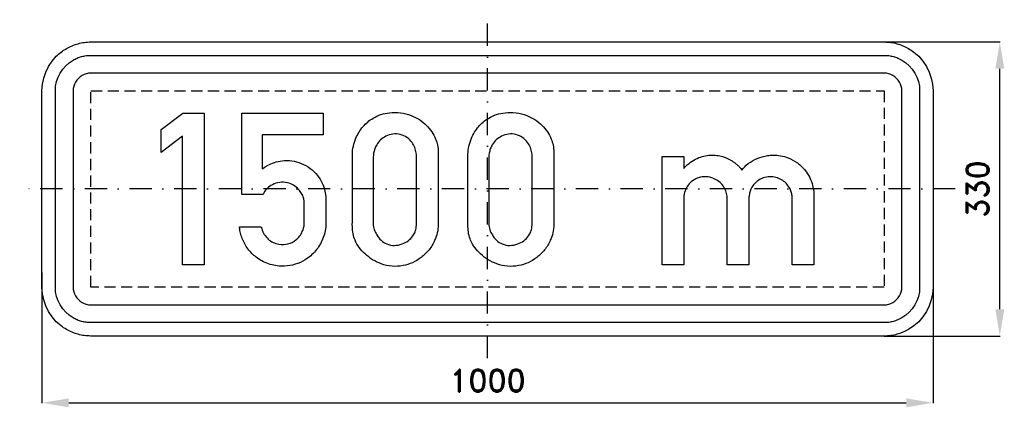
# Model space of a CAD drawing. Header units: millimetres. Extents: x -525 to 580, y -245 to 190.
import ezdxf

# ---------------------------------------------------------------- set-up
doc = ezdxf.new("R2010")
doc.units = ezdxf.units.MM
doc.header["$LTSCALE"] = 5
doc.linetypes.add('ČERCHOVANÁX2', pattern=[2, 1, -0.5, 0, -0.5])
doc.linetypes.add('ČÁRKOVANÁX2', pattern=[1.5, 1, -0.5])
doc.layers.add('Kóty', color=2, linetype='Continuous')
doc.layers.add('Značka', color=7, linetype='Continuous')
doc.styles.get("Standard").update_dxf_attribs({"font": 'romand.shx', "height": 25})
doc.dimstyles.get("Standard").update_dxf_attribs({"dimtxt": 25, "dimasz": 30, "dimexe": 0.18, "dimexo": 0.0625, "dimgap": 12.5, "dimtad": 1, "dimdec": 0, "dimzin": 0, "dimdsep": 46, "dimtxsty": 'Standard', "dimcen": 0.09, "dimadec": 0, "dimazin": 0, "dimtfac": 1, "dimtdec": 0, "dimtofl": 0, "dimtmove": 0, "dimatfit": 3, "dimfxl": 1, "dimtolj": 1, "dimtzin": 0, "dimarcsym": 0})

# ---------------------------------------------------------------- blocks, each defined once
blk = doc.blocks.new('*D0')
at = {"layer": 'Defpoints', "color": 0, "transparency": 16777216}
for p in [(433.5, 165), (575, 165), (445, -165)]:
    blk.add_point(p, dxfattribs=at)
at = {"layer": 'Kóty', "color": 0, "lineweight": -2, "transparency": 16777216}
for p, q in [((433.6, 165), (575.2, 165)), ((575, -135), (575, 135)), ((445.1, -165), (575.2, -165))]:
    blk.add_line(p, q, dxfattribs=at)
at = {"layer": 'Kóty', "color": 0, "transparency": 16777216}
for points in [[(570, 135), (580, 135), (575, 165)], [(570, -135), (580, -135), (575, -165)]]:
    blk.add_solid(points, dxfattribs=at)
at = {"layer": 'Kóty', "color": 0, "transparency": 16777216, "insert": (550, 0), "char_height": 25, "attachment_point": 5, "rotation": 90}
blk.add_mtext('\\A1;330', dxfattribs=at)
blk = doc.blocks.new('*D1')
at = {"layer": 'Defpoints', "color": 0, "transparency": 16777216}
for p in [(-500, -93.6), (500, -93.6), (500, -240)]:
    blk.add_point(p, dxfattribs=at)
at = {"layer": 'Kóty', "color": 0, "lineweight": -2, "transparency": 16777216}
for p, q in [((-500, -93.7), (-500, -240.2)), ((500, -93.7), (500, -240.2)), ((-470, -240), (470, -240))]:
    blk.add_line(p, q, dxfattribs=at)
at = {"layer": 'Kóty', "color": 0, "transparency": 16777216}
for points in [[(-470, -235), (-470, -245), (-500, -240)], [(470, -235), (470, -245), (500, -240)]]:
    blk.add_solid(points, dxfattribs=at)
at = {"layer": 'Kóty', "color": 0, "transparency": 16777216, "insert": (0, -215), "char_height": 25, "attachment_point": 5}
blk.add_mtext('\\A1;1000', dxfattribs=at)

msp = doc.modelspace()

# ---------------------------------------------------------------- linework, layer by layer
at = {"layer": 'Značka', "color": 6, "linetype": 'ČERCHOVANÁX2', "ltscale": 5}
for points in [[(0, -190), (0, 190)], [(525, 0), (-525, 0)]]:
    msp.add_lwpolyline(points, dxfattribs=at)
at = {"layer": 'Značka', "color": 5}
for points in [[(-445, -165), (-445.22, -164.999), (-445.43, -164.998, -0.0321829), (-452.53, -164.501, -0.0354539), (-459.51, -163.051, -0.0362747), (-466.26, -160.769, -0.0344327), (-472.62, -157.559, -0.0337297), (-478.55, -153.607), (-483.89, -148.891), (-488.61, -143.554), (-492.56, -137.625), (-495.75, -131.258), (-498.05, -124.513), (-499.52, -117.53), (-500, -110.432), (-500, -110.216), (-500, -110), (-500, 110), (-500, 110.216), (-500, 110.432), (-499.5, 117.534), (-498.05, 124.513), (-495.77, 131.262), (-492.56, 137.625), (-488.61, 143.552), (-483.89, 148.891, -0.0341993), (-478.55, 153.611, -0.0342238), (-472.62, 157.559, -0.0340535), (-466.26, 160.746, -0.0334198), (-459.51, 163.051, -0.0341194), (-452.53, 164.525, -0.0367409), (-445.43, 164.998), (-445.22, 164.999), (-445, 165), (445, 165), (445.22, 164.999), (445.43, 164.998, -0.0321854), (452.53, 164.501, -0.0354339), (459.51, 163.051, -0.0362389), (466.26, 160.769, -0.0343837), (472.62, 157.559, -0.033726), (478.55, 153.607), (483.89, 148.891), (488.61, 143.554), (492.56, 137.625), (495.75, 131.258), (498.05, 124.513), (499.52, 117.53), (500, 110.432), (500, 110.216), (500, 110), (500, -110), (500, -110.216), (500, -110.432), (499.5, -117.534), (498.05, -124.513), (495.77, -131.262), (492.56, -137.625), (488.61, -143.552), (483.89, -148.891), (478.55, -153.611), (472.62, -157.559, -0.0340737), (466.26, -160.746, -0.0333976), (459.51, -163.051, -0.0341214), (452.53, -164.525, -0.0367456), (445.43, -164.998), (445.22, -164.999), (445, -165), (-445, -165)], [(-445, -150), (-445.16, -150), (-445.31, -149.999, -0.032183), (-450.48, -149.637, -0.0354467), (-455.55, -148.582, -0.0362855), (-460.46, -146.923, -0.0344223), (-465.09, -144.589), (-469.4, -141.714), (-473.28, -138.284), (-476.72, -134.403), (-479.59, -130.091), (-481.91, -125.46), (-483.58, -120.555), (-484.65, -115.477), (-485, -110.314), (-485, -110.157), (-485, -110), (-485, 110), (-485, 110.157), (-485, 110.314), (-484.64, 115.479), (-483.58, 120.555), (-481.92, 125.464), (-479.59, 130.091), (-476.71, 134.402), (-473.28, 138.284), (-469.4, 141.717), (-465.09, 144.589, -0.0340291), (-460.46, 146.906, -0.0334198), (-455.55, 148.582, -0.0341179), (-450.48, 149.654, -0.0367402), (-445.31, 149.999), (-445.16, 150), (-445, 150), (445, 150), (445.16, 150), (445.31, 149.999, -0.0321789), (450.48, 149.637, -0.0354579), (455.55, 148.582, -0.0362767), (460.46, 146.923), (465.09, 144.589), (469.4, 141.714), (473.28, 138.284), (476.72, 134.403), (479.59, 130.091), (481.91, 125.46), (483.58, 120.555), (484.65, 115.477), (485, 110.314), (485, 110.157), (485, 110), (485, -110), (485, -110.157), (485, -110.314), (484.64, -115.479), (483.58, -120.555), (481.92, -125.464), (479.59, -130.091), (476.71, -134.402), (473.28, -138.284), (469.4, -141.717), (465.09, -144.589), (460.46, -146.906, -0.0334086), (455.55, -148.582, -0.0341625), (450.48, -149.654, -0.0367524), (445.31, -149.999), (445.16, -150), (445, -150), (-445, -150)], [(-445, -130), (445, -130), (445.08, -130), (445.16, -129.999, 0.0321657), (447.74, -129.818, 0.0354037), (450.28, -129.291), (452.73, -128.461), (455.05, -127.294), (457.2, -125.857), (459.14, -124.142), (460.86, -122.201), (462.29, -120.045), (463.45, -117.73), (464.29, -115.277), (464.83, -112.738), (465, -110.157), (465, -110.079), (465, -110), (465, 110), (465, 110.079), (465, 110.157), (464.82, 112.74), (464.29, 115.277), (463.46, 117.732), (462.29, 120.045), (460.86, 122.201), (459.14, 124.142), (457.2, 125.859), (455.05, 127.294), (452.73, 128.453), (450.28, 129.291), (447.74, 129.827, 0.0367311), (445.16, 129.999), (445.08, 130), (445, 130), (-445, 130), (-445.08, 130), (-445.16, 129.999, 0.0321848), (-447.74, 129.818, 0.0354579), (-450.28, 129.291), (-452.73, 128.461), (-455.05, 127.294), (-457.2, 125.857), (-459.14, 124.142), (-460.86, 122.201), (-462.29, 120.045), (-463.45, 117.73), (-464.29, 115.277), (-464.83, 112.738), (-465, 110.157), (-465, 110.079), (-465, 110), (-465, -110), (-465, -110.079), (-465, -110.157), (-464.82, -112.74), (-464.29, -115.277), (-463.46, -117.732), (-462.29, -120.045), (-460.86, -122.201), (-459.14, -124.142), (-457.2, -125.859), (-455.05, -127.294), (-452.73, -128.453), (-450.28, -129.291), (-447.74, -129.827, 0.0367465), (-445.16, -129.999), (-445.08, -130), (-445, -130)], [(-253.87, -42.606), (-253.57, -43.697), (-253.25, -44.784, 0.0613351), (-250.47, -50.954, 0.0760525), (-246.15, -56.135, 0.0812418), (-240.63, -59.918, 0.0740258), (-234.12, -61.873, 0.102542), (-223.95, -61.566, 0.116974), (-215, -57.145, 0.0723072), (-210.82, -52.914, 0.0588369), (-207.86, -47.724, 0.0438695), (-206.36, -43.423, 0.0507852), (-205.7, -38.958), (-205.66, -37.755), (-205.65, -36.55), (-205.65, -15.937), (-205.83, -13.539), (-206.18, -11.174, 0.0683029), (-207.96, -6.235, 0.0540575), (-210.92, -1.789, 0.0692475), (-216.15, 3.223, 0.0805508), (-222.54, 6.446, 0.0978148), (-231.03, 7.65, 0.0911296), (-239.54, 5.631, 0.085469), (-246.32, 1.536, 0.103668), (-251.02, -4.569), (-251.39, -5.317), (-251.74, -6.074), (-275.61, -6.074), (-275.61, 85), (-184.54, 85), (-184.54, 60.757), (-252.86, 60.757), (-252.86, 22.507), (-250.05, 24.416, -0.0152377), (-247.17, 26.208, -0.0517362), (-239.16, 29.779, -0.0527097), (-230.54, 31.627, -0.065797), (-219.63, 31.615, -0.065554), (-209.06, 28.776, -0.0693693), (-198.92, 23.183, -0.0713617), (-190.74, 15.034, -0.0596339), (-185.58, 6.659, -0.0538052), (-182.43, -2.656, -0.024787), (-181.69, -6.452, -0.0337508), (-181.4, -10.289), (-181.4, -10.802), (-181.4, -11.316), (-181.4, -38.604), (-181.43, -39.818), (-181.47, -41.03, -0.0453191), (-182.57, -48.8, -0.0436839), (-185.03, -56.312, -0.0808785), (-192.96, -69.464, -0.0845403), (-204.67, -79.369, -0.0698191), (-215.73, -84.508, -0.0667855), (-227.78, -86.488, -0.0846264), (-243.78, -84.636, -0.0887289), (-258.21, -77.527, -0.0741887), (-267.89, -68.532, -0.0709605), (-274.6, -57.198, -0.0357636), (-276.8, -51.12, -0.0371807), (-278.09, -44.82), (-278.23, -43.714), (-278.36, -42.606), (-253.87, -42.606)], [(-151.65, 35.771), (-151.67, 37.294), (-151.65, 38.817, -0.049013), (-150.54, 48.113, -0.0499741), (-147.6, 57.092, -0.0795387), (-139.79, 69.919, -0.0890843), (-128.31, 79.422, -0.059795), (-119.53, 83.487, -0.0520141), (-110.04, 85.514, -0.0620165), (-97.66, 85.529, -0.0645005), (-85.69, 82.468, -0.0554391), (-76.44, 77.838, -0.0554813), (-68.43, 71.294, -0.051118), (-62.54, 64.22, -0.0548836), (-58.28, 56.082, -0.0452197), (-56.1, 49.098, -0.0459854), (-55.23, 41.862), (-55.19, 39.33), (-55.23, 36.798), (-55.23, -37.294), (-55.22, -38.817), (-55.23, -40.34, -0.0517804), (-56.38, -49.151, -0.0496854), (-59.29, -57.605, -0.0667903), (-65.62, -68.245, -0.0659131), (-74.52, -76.872, -0.0611046), (-84.1, -82.717, -0.0641424), (-94.81, -86.009, -0.0696623), (-107.14, -86.666, -0.0674502), (-119.18, -83.991, -0.0568042), (-128.89, -79.394, -0.0495845), (-137.45, -72.817, -0.0480659), (-143.93, -65.802, -0.0658894), (-148.61, -57.605, -0.054784), (-150.87, -50.151, -0.0423473), (-151.65, -42.376), (-151.69, -39.831), (-151.65, -37.294), (-151.65, 35.771)], [(-21.94, 35.771), (-21.95, 37.294), (-21.94, 38.817, -0.0490258), (-20.83, 48.113, -0.0499987), (-17.89, 57.092, -0.0795321), (-10.08, 69.919, -0.0890843), (1.4, 79.422, -0.0597996), (10.18, 83.487, -0.0520173), (19.67, 85.514, -0.0620164), (32.05, 85.529, -0.0645024), (44.02, 82.468, -0.0554344), (53.28, 77.838, -0.0554883), (61.29, 71.294, -0.0510976), (67.17, 64.22, -0.0548957), (71.44, 56.082, -0.0452516), (73.61, 49.098, -0.0459854), (74.48, 41.862), (74.52, 39.33), (74.48, 36.798), (74.48, -37.294), (74.5, -38.817), (74.48, -40.34, -0.0517669), (73.34, -49.151, -0.0496981), (70.43, -57.605, -0.0667903), (64.09, -68.245, -0.0659067), (55.2, -76.872, -0.0610933), (45.62, -82.717, -0.0641385), (34.9, -86.009, -0.0696633), (22.57, -86.666, -0.067453), (10.54, -83.991, -0.0568139), (0.83, -79.394, -0.0495909), (-7.74, -72.817, -0.0480659), (-14.21, -65.802, -0.0658894), (-18.89, -57.605, -0.054754), (-21.15, -50.151, -0.0423473), (-21.94, -42.376), (-21.97, -39.831), (-21.94, -37.294), (-21.94, 35.771)], [(-128.31, 35.771), (-128.31, -37.294), (-128.33, -38.313), (-128.31, -39.33, 0.0738594), (-127.12, -45.624, 0.059525), (-124.26, -51.514, 0.0707225), (-119.44, -57.569, 0.0945845), (-113.09, -61.66, 0.108401), (-104.58, -63.339, 0.0875501), (-95.84, -61.66, 0.078162), (-88.93, -58.067, 0.0881577), (-83.65, -52.523, 0.0617476), (-81.18, -47.891, 0.0611965), (-79.9, -42.819), (-79.66, -40.062), (-79.6, -37.294), (-79.6, 35.771), (-79.76, 38.175), (-80.02, 40.57, 0.058326), (-81.63, 46.551, 0.0647404), (-84.66, 52.009, 0.0880856), (-90.43, 57.814, 0.0978845), (-97.86, 61.147, 0.0998405), (-106.13, 61.667, 0.088278), (-114.09, 59.128, 0.0741553), (-119.96, 55.145, 0.0756848), (-124.35, 49.672, 0.0526076), (-126.54, 45.074, 0.046091), (-127.78, 40.145), (-128.09, 37.962), (-128.31, 35.771)], [(1.4, 35.771), (1.4, -37.294), (1.39, -38.313), (1.4, -39.33, 0.0738594), (2.59, -45.624, 0.0595412), (5.45, -51.514, 0.0707355), (10.27, -57.569, 0.094592), (16.63, -61.66, 0.108405), (25.13, -63.339, 0.0875515), (33.88, -61.66, 0.0781559), (40.79, -58.067, 0.0881808), (46.06, -52.523, 0.0617886), (48.53, -47.891, 0.0611735), (49.81, -42.819), (50.06, -40.062), (50.11, -37.294), (50.11, 35.771), (49.95, 38.175), (49.69, 40.57, 0.058326), (48.08, 46.551, 0.064724), (45.05, 52.009, 0.0880952), (39.28, 57.814, 0.0978845), (31.86, 61.147, 0.0998405), (23.59, 61.667, 0.0882748), (15.62, 59.128, 0.0741639), (9.76, 55.145, 0.0756576), (5.37, 49.672, 0.0526076), (3.18, 45.074, 0.046091), (1.93, 40.145), (1.62, 37.962), (1.4, 35.771)], [(195.91, -84.982), (195.91, 36.497), (220.31, 36.497), (220.31, 22.968), (221.64, 24.445), (223, 25.89, -0.0537991), (229.64, 31.303, -0.0546274), (237.31, 35.186, -0.0497707), (244.64, 37.367, -0.049911), (252.24, 38.055, -0.0445935), (259.01, 37.52, -0.0453463), (265.57, 35.789, -0.0415386), (271.59, 33.118, -0.0347851), (277.15, 29.555, -0.0234674), (280.2, 27.145, -0.0335262), (282.94, 24.42), (284.23, 22.879), (285.46, 21.285), (286.9, 22.99), (288.4, 24.65, -0.0720538), (297.5, 31.773, -0.0664592), (308.25, 36.196, -0.0355125), (314.19, 37.548, -0.0358389), (320.22, 38.038, -0.0505154), (328.9, 37.333, -0.0496542), (337.33, 34.903, -0.0682797), (347.94, 29.179, -0.0733006), (356.52, 20.772, -0.0568541), (361.58, 12.773, -0.0488255), (364.86, 3.896), (365.66, 0.633), (366.16, -2.674), (366.28, -4.168), (366.37, -5.667), (366.37, -84.982), (341.98, -84.982), (341.98, -10.572), (341.96, -9.66), (341.91, -8.748, 0.0502096), (341.15, -4.209, 0.05086), (339.49, 0.106, 0.0677111), (336.11, 5.28, 0.0669561), (331.48, 9.385, 0.0735142), (325.4, 12.51, 0.0743185), (318.68, 13.742, 0.0807434), (311.28, 13.005, 0.0806662), (304.48, 9.97, 0.070498), (299.58, 5.938, 0.0753902), (296.07, 0.726, 0.0507781), (294.41, -3.671, 0.0329747), (293.5, -8.288), (293.41, -8.952), (293.32, -9.616), (293.32, -84.982), (268.97, -84.982), (268.97, -10.094), (268.94, -9.075), (268.88, -8.057, 0.073761), (267.47, -1.985, 0.0690365), (264.39, 3.506, 0.0747252), (259.67, 8.47, 0.0737812), (253.71, 11.847, 0.0890606), (245.35, 13.723, 0.0936546), (236.9, 12.538, 0.0733105), (231.14, 9.86, 0.0711418), (226.37, 5.649, 0.0769913), (222.43, -0.423, 0.0779737), (220.52, -7.331), (220.41, -8.252), (220.31, -9.173), (220.31, -84.982), (195.91, -84.982)]]:
    msp.add_lwpolyline(points, format="xyb", dxfattribs=at)
at = {"layer": 'Značka', "color": 6, "linetype": 'ČÁRKOVANÁX2', "ltscale": 2.5}
msp.add_lwpolyline([(-445, -110), (-445, 110), (445, 110), (445, -110), (-445, -110)], dxfattribs=at)
at = {"layer": 'Značka', "color": 5}
msp.add_lwpolyline([(-342.23, -85), (-342.23, 59.181), (-366.368, 41.03), (-366.368, 66.849), (-341.98, 85.018), (-318.02, 85.018), (-318.02, -85), (-342.23, -85)], dxfattribs=at)

# ---------------------------------------------------------------- dimensions: what is measured, and where the dimension line sits
at = {"layer": 'Kóty'}
dim = msp.add_linear_dim(base=(575, 165), p1=(445, -165), p2=(433.499, 165), angle=90, dimstyle='Standard', dxfattribs=at)
dim.commit()
dim.dimension.update_dxf_attribs({"geometry": '*D0', "text_midpoint": (550, 0)})
dim = msp.add_linear_dim(base=(500, -240), p1=(-500, -93.638), p2=(500, -93.638), dimstyle='Standard', dxfattribs=at)
dim.commit()
dim.dimension.update_dxf_attribs({"geometry": '*D1', "text_midpoint": (0, -215)})

doc.saveas('drawing.dxf')
